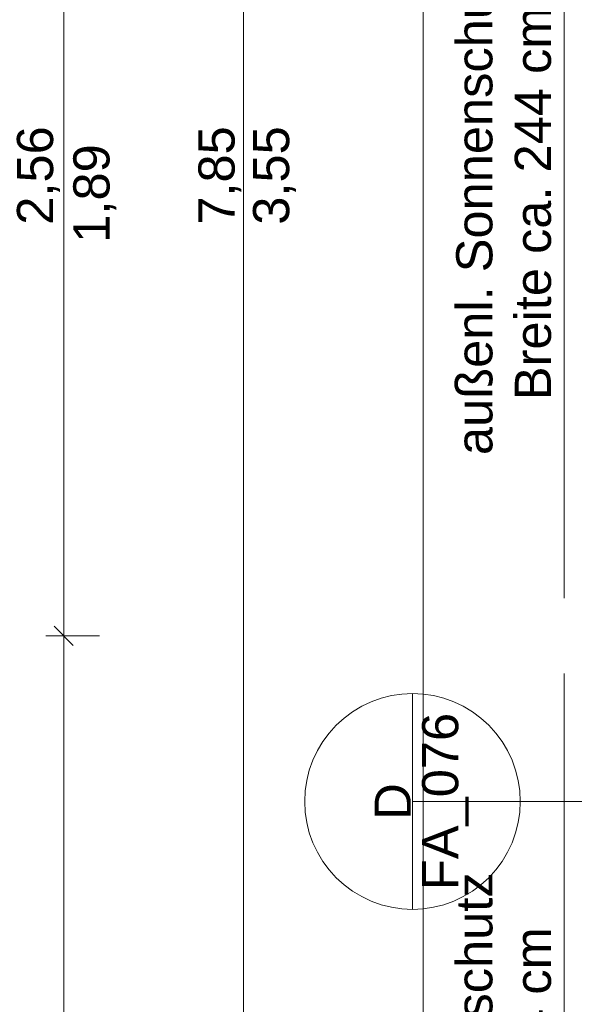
# Model space of a CAD drawing. Header units: metres. Extents: x -180 to 4, y -49 to 6.
# Tile 59 of 256: x -177.89 to -176.35, y -29.38 to -26.64. Entities that reach past the tile are written whole.
import ezdxf

# ---------------------------------------------------------------- set-up
doc = ezdxf.new("R2010")
doc.units = ezdxf.units.M
doc.header["$LTSCALE"] = 0.05
doc.header["$PDMODE"] = 1
doc.header["$PDSIZE"] = -2
doc.layers.get('0').update_dxf_attribs({"lineweight": 25})
doc.layers.add('30 -33 Aussenwände- 8 Sonnenschutz', color=7, linetype='Continuous', lineweight=9)
doc.layers.add('Keine', color=7, linetype='Continuous', lineweight=9)
doc.layers.add('70 -72 Beschriftung- 7 Detailverweise', color=7, linetype='Continuous', lineweight=9, true_color=0x00dd00)
doc.layers.add('70 -76 Bemaßung- 2 Allgemein', color=7, linetype='Continuous', lineweight=5, true_color=0x6666cc)
doc.styles.add('Arial', font='arial.ttf')
doc.dimstyles.new('k+k 1_50', dxfattribs={"dimtxt": 0.100689, "dimasz": 0.05302, "dimexe": 0.05, "dimexo": 0.15, "dimgap": 0.01, "dimtad": 1, "dimdec": 3, "dimtxsty": 'Arial', "dimblk": 'VW_SLASH', "dimblk1": 'VW_SLASH', "dimblk2": 'VW_SLASH', "dimcen": 0, "dimdle": 0.05, "dimadec": 3, "dimazin": 0, "dimtfac": 0.75, "dimtdec": 3, "dimtix": 1, "dimtmove": 0, "dimatfit": 0, "dimldrblk": 'VW_SLASH-1', "dimfxl": 0.125, "dimfxlon": 1, "dimfrac": 2, "dimtolj": 1, "dimarcsym": 0})
doc.dimstyles.new('k+k_klein', dxfattribs={"dimtxt": 0.100689, "dimasz": 0.05302, "dimexe": 0.05, "dimexo": 0.15, "dimgap": 0.005, "dimtad": 1, "dimdec": 3, "dimtxsty": 'Arial', "dimblk": 'VW_SLASH-2', "dimblk1": 'VW_SLASH-2', "dimblk2": 'VW_SLASH-2', "dimcen": 0, "dimdle": 0.025, "dimadec": 3, "dimazin": 0, "dimtfac": 0.75, "dimtdec": 3, "dimtix": 1, "dimtmove": 0, "dimatfit": 0, "dimldrblk": 'VW_FILLEDARROW', "dimfxl": 0.1, "dimfxlon": 1, "dimfrac": 2, "dimtolj": 1, "dimarcsym": 0})

# ---------------------------------------------------------------- blocks, each defined once
blk = doc.blocks.new('Gruppe-14393')
at = {"layer": '30 -33 Aussenwände- 8 Sonnenschutz', "color": 252, "true_color": 0x888888}
blk.add_line((-176.3758, -25.897), (-176.3758, -28.247), dxfattribs=at)
at = {"layer": '30 -33 Aussenwände- 8 Sonnenschutz', "insert": (-176.6758, -27.1495), "char_height": 0.100689, "width": 1.6, "attachment_point": 2, "rotation": 90, "line_spacing_factor": 0.970891, "style": 'Arial'}
blk.add_mtext('außenl. Sonnenschutz Breite ca. 244 cm', dxfattribs=at)
blk = doc.blocks.new('Gruppe-14394')
at = {"layer": '30 -33 Aussenwände- 8 Sonnenschutz', "color": 252, "true_color": 0x888888}
blk.add_line((-176.3758, -28.457), (-176.3758, -30.807), dxfattribs=at)
at = {"layer": '30 -33 Aussenwände- 8 Sonnenschutz', "insert": (-176.6758, -29.7095), "char_height": 0.100689, "width": 1.6, "attachment_point": 2, "rotation": 90, "line_spacing_factor": 0.970891, "style": 'Arial'}
blk.add_mtext('außenl. Sonnenschutz Breite ca. 244 cm', dxfattribs=at)
blk = doc.blocks.new('Gruppe-14411')
at = {"layer": '70 -72 Beschriftung- 7 Detailverweise'}
blk.add_line((-176.7975, -28.5125), (-176.7975, -29.1125), dxfattribs=at)
at = {"layer": '70 -72 Beschriftung- 7 Detailverweise', "flags": 128}
blk.add_lwpolyline([(-176.4975, -28.8125), (-176.4989, -28.8419), (-176.5032, -28.8711), (-176.5104, -28.8996), (-176.5203, -28.9273), (-176.5329, -28.9539), (-176.548, -28.9792), (-176.5656, -29.0028), (-176.5853, -29.0247), (-176.6072, -29.0444), (-176.6308, -29.062), (-176.6561, -29.0771), (-176.6827, -29.0897), (-176.7104, -29.0996), (-176.7389, -29.1068), (-176.7681, -29.1111), (-176.7975, -29.1125), (-176.8269, -29.1111), (-176.856, -29.1068), (-176.8846, -29.0996), (-176.9123, -29.0897), (-176.9389, -29.0771), (-176.9641, -29.062), (-176.9878, -29.0444), (-177.0096, -29.0247), (-177.0294, -29.0028), (-177.0469, -28.9792), (-177.062, -28.9539), (-177.0746, -28.9273), (-177.0846, -28.8996), (-177.0917, -28.8711), (-177.096, -28.8419), (-177.0975, -28.8125), (-177.096, -28.7831), (-177.0917, -28.754), (-177.0846, -28.7254), (-177.0746, -28.6977), (-177.062, -28.6711), (-177.0469, -28.6459), (-177.0294, -28.6222), (-177.0096, -28.6004), (-176.9878, -28.5806), (-176.9641, -28.5631), (-176.9389, -28.5479), (-176.9123, -28.5354), (-176.8846, -28.5254), (-176.856, -28.5183), (-176.8269, -28.514), (-176.7975, -28.5125), (-176.7681, -28.514), (-176.7389, -28.5183), (-176.7104, -28.5254), (-176.6827, -28.5354), (-176.6561, -28.5479), (-176.6308, -28.5631), (-176.6072, -28.5806), (-176.5853, -28.6004), (-176.5656, -28.6222), (-176.548, -28.6459), (-176.5329, -28.6711), (-176.5203, -28.6977), (-176.5104, -28.7254), (-176.5032, -28.754), (-176.4989, -28.7831)], close=True, dxfattribs=at)
at = {"layer": '70 -72 Beschriftung- 7 Detailverweise'}
blk.add_point((-176.7975, -28.8125), dxfattribs=at)
at = {"layer": '70 -72 Beschriftung- 7 Detailverweise', "rotation": 90, "line_spacing_factor": 0.96878, "style": 'Arial'}
for s, insert, char_height, attachment_point in [('FA_076', (-176.7708, -28.8125), 0.10069, 2), ('D', (-176.8021, -28.8125), 0.1007, 8)]:
    blk.add_mtext(s, dxfattribs=dict(at, insert=insert, char_height=char_height, attachment_point=attachment_point))
blk = doc.blocks.new('Gruppe-14412')
at = {"layer": '70 -72 Beschriftung- 7 Detailverweise', "transparency": 33554687}
for q in [(-176.7975, -28.8125), (-176.2159, -28.8125)]:
    blk.add_line((-176.3232, -28.8125), q, dxfattribs=at)
at = {"layer": '70 -72 Beschriftung- 7 Detailverweise', "color": 7, "transparency": 33554687}
blk.add_blockref('Gruppe-14411', (0, 0), dxfattribs=at)
blk = doc.blocks.new('_OG1_2D (2D)')
at = {"layer": '30 -33 Aussenwände- 8 Sonnenschutz', "color": 7}
for name in ['Gruppe-14393', 'Gruppe-14394']:
    blk.add_blockref(name, (0, 0), dxfattribs=at)
at = {"layer": '70 -72 Beschriftung- 7 Detailverweise'}
blk.add_blockref('Gruppe-14412', (0, 0), dxfattribs=at)
blk = doc.blocks.new('VW_SLASH')
at = {"color": 0, "linetype": 'ByBlock', "lineweight": -2, "transparency": 16777216}
blk.add_line((0.943, 0), (-1, 0), dxfattribs=at)
at = {"color": 0, "lineweight": 20, "transparency": 16777216, "flags": 128}
blk.add_lwpolyline([(0.5, 0.5), (-0.5, -0.5)], dxfattribs=at)
blk = doc.blocks.new('*D16285')
at = {"layer": '70 -76 Bemaßung- 2 Allgemein', "color": 0, "lineweight": -2}
for p, q in [((-176.643, -20.147), (-176.818, -20.147)), ((-176.768, -31.159), (-176.768, -20.2001)), ((-176.643, -31.212), (-176.818, -31.212))]:
    blk.add_line(p, q, dxfattribs=at)
at = {"layer": 'Defpoints', "color": 0}
for p in [(-176.768, -20.147), (-175.221, -20.147), (-175.101, -31.212)]:
    blk.add_point(p, dxfattribs=at)
at = {"layer": '70 -76 Bemaßung- 2 Allgemein', "color": 0, "lineweight": -2, "xscale": 0.05302001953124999, "yscale": 0.05302001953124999, "zscale": 0.05302001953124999}
for p, rotation in [((-176.768, -20.147), 90), ((-176.768, -31.212), 270)]:
    blk.add_blockref('VW_SLASH', p, dxfattribs=dict(at, rotation=rotation))
at = {"layer": '70 -76 Bemaßung- 2 Allgemein', "color": 0, "insert": (-176.8552, -25.6795), "char_height": 0.100689, "attachment_point": 5, "rotation": 90, "style": 'Arial'}
blk.add_mtext('\\A1;11,06\\S5^ ;', dxfattribs=at)
blk = doc.blocks.new('VW_SLASH-1')
at = {"color": 0, "linetype": 'ByBlock', "lineweight": -2, "transparency": 16777216}
blk.add_line((0.943, 0), (-1, 0), dxfattribs=at)
at = {"color": 0, "lineweight": 5, "transparency": 16777216, "flags": 128}
blk.add_lwpolyline([(0.5, 0.5), (-0.5, -0.5)], dxfattribs=at)
blk = doc.blocks.new('VW_SLASH-2')
at = {"color": 0, "linetype": 'ByBlock', "lineweight": -2, "transparency": 16777216}
blk.add_line((0.472, 0), (-1, 0), dxfattribs=at)
at = {"color": 0, "lineweight": 5, "transparency": 16777216, "flags": 128}
blk.add_lwpolyline([(0.5, 0.5), (-0.5, -0.5)], dxfattribs=at)
blk = doc.blocks.new('*D16991')
at = {"layer": '70 -76 Bemaßung- 2 Allgemein', "color": 0, "lineweight": -2}
for p, q in [((-177.668, -25.792), (-177.818, -25.792)), ((-177.768, -28.299), (-177.768, -25.8451)), ((-177.668, -28.352), (-177.818, -28.352))]:
    blk.add_line(p, q, dxfattribs=at)
at = {"layer": 'Defpoints', "color": 0}
for p in [(-177.768, -25.792), (-175.521, -25.792), (-175.521, -28.352)]:
    blk.add_point(p, dxfattribs=at)
at = {"layer": '70 -76 Bemaßung- 2 Allgemein', "color": 0, "lineweight": -2, "xscale": 0.05302001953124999, "yscale": 0.05302001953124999, "zscale": 0.05302001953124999}
for p, rotation in [((-177.768, -25.792), 90), ((-177.768, -28.352), 270)]:
    blk.add_blockref('VW_SLASH-2', p, dxfattribs=dict(at, rotation=rotation))
at = {"layer": '70 -76 Bemaßung- 2 Allgemein', "color": 0, "insert": (-177.8385, -27.072), "char_height": 0.10069, "attachment_point": 5, "rotation": 90, "style": 'Arial'}
blk.add_mtext('\\A1;2,56', dxfattribs=at)
blk = doc.blocks.new('VW_FILLEDARROW')
at = {"linetype": 'Continuous', "lineweight": 0, "transparency": 16777216}
blk.add_hatch(color=0, dxfattribs=at).paths.add_polyline_path([(-2.829, 0.758), (0, 0), (-2.829, -0.758)])
at = {"color": 0, "lineweight": 5, "transparency": 16777216, "flags": 128}
blk.add_lwpolyline([(-2.829, 0.758), (0, 0), (-2.829, -0.758)], close=True, dxfattribs=at)
blk = doc.blocks.new('*D16992')
at = {"layer": '70 -76 Bemaßung- 2 Allgemein', "color": 0, "lineweight": -2}
for p, q in [((-177.668, -28.352), (-177.818, -28.352)), ((-177.768, -30.859), (-177.768, -28.4051)), ((-177.668, -30.912), (-177.818, -30.912))]:
    blk.add_line(p, q, dxfattribs=at)
at = {"layer": 'Defpoints', "color": 0}
for p in [(-177.768, -28.352), (-175.521, -28.352), (-175.521, -30.912)]:
    blk.add_point(p, dxfattribs=at)
at = {"layer": '70 -76 Bemaßung- 2 Allgemein', "color": 0, "lineweight": -2, "xscale": 0.05302001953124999, "yscale": 0.05302001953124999, "zscale": 0.05302001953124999}
for p, rotation in [((-177.768, -28.352), 90), ((-177.768, -30.912), 270)]:
    blk.add_blockref('VW_SLASH-2', p, dxfattribs=dict(at, rotation=rotation))
at = {"layer": '70 -76 Bemaßung- 2 Allgemein', "color": 0, "insert": (-177.8385, -29.632), "char_height": 0.10069, "attachment_point": 5, "rotation": 90, "style": 'Arial'}
blk.add_mtext('\\A1;2,56', dxfattribs=at)
blk = doc.blocks.new('*D17016')
at = {"layer": '70 -76 Bemaßung- 2 Allgemein', "color": 0, "lineweight": -2}
for p, q in [((-177.168, -23.147), (-177.318, -23.147)), ((-177.268, -30.944), (-177.268, -23.2001)), ((-177.168, -30.997), (-177.318, -30.997))]:
    blk.add_line(p, q, dxfattribs=at)
at = {"layer": 'Defpoints', "color": 0}
for p in [(-177.268, -23.147), (-175.221, -23.147), (-175.621, -30.997)]:
    blk.add_point(p, dxfattribs=at)
at = {"layer": '70 -76 Bemaßung- 2 Allgemein', "color": 0, "lineweight": -2, "xscale": 0.05302001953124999, "yscale": 0.05302001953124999, "zscale": 0.05302001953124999}
for p, rotation in [((-177.268, -23.147), 90), ((-177.268, -30.997), 270)]:
    blk.add_blockref('VW_SLASH-2', p, dxfattribs=dict(at, rotation=rotation))
at = {"layer": '70 -76 Bemaßung- 2 Allgemein', "color": 0, "insert": (-177.3335, -27.072), "char_height": 0.10069, "attachment_point": 5, "rotation": 90, "style": 'Arial'}
blk.add_mtext('\\A1;7,85', dxfattribs=at)
blk = doc.blocks.new('Gruppe-15645')
at = {"layer": '70 -76 Bemaßung- 2 Allgemein', "insert": (-177.2413, -27.072), "char_height": 0.10069, "width": 0.455, "attachment_point": 2, "rotation": 90, "line_spacing_factor": 0.96878, "style": 'Arial'}
blk.add_mtext('3,55', dxfattribs=at)
blk = doc.blocks.new('Gruppe-15759')
at = {"layer": '70 -76 Bemaßung- 2 Allgemein', "insert": (-177.7413, -27.122), "char_height": 0.10069, "width": 0.455, "attachment_point": 2, "rotation": 90, "line_spacing_factor": 0.96878, "style": 'Arial'}
blk.add_mtext('1,89', dxfattribs=at)
blk = doc.blocks.new('Gruppe-15238')
at = {"layer": '70 -76 Bemaßung- 2 Allgemein'}
dim = blk.add_linear_dim(base=(-176.768, -20.147), p1=(-175.101, -31.212), p2=(-175.221, -20.147), angle=270, text='11,06\\S5^ ;', dimstyle='k+k 1_50', override={"dimtxt": 0.100689, "dimgap": 0.01, "dimpost": '<>', "dimtxsty": 'Arial', "dimtmove": 2}, dxfattribs=at)
dim.commit()
dim.dimension.update_dxf_attribs({"geometry": '*D16285', "text_midpoint": (-176.8552, -25.6795)})
blk = doc.blocks.new('Gruppe-15271')
at = {"layer": '70 -76 Bemaßung- 2 Allgemein'}
for base, p1, p2, picture, middle in [((-177.76799996, -25.79204198), (-175.52099996, -28.35204198), (-175.52099996, -25.79204198), '*D16991', (-177.8384635, -27.07204198)), ((-177.76799996, -28.35204198), (-175.52099996, -30.91204198), (-175.52099996, -28.35204198), '*D16992', (-177.8384635, -29.63204198))]:
    dim = blk.add_linear_dim(base=base, p1=p1, p2=p2, angle=270, text='2,56', dimstyle='k+k_klein', override={"dimtxt": 0.100689, "dimgap": 0.01, "dimdec": 8, "dimpost": '<>', "dimtxsty": 'Arial', "dimtmove": 2}, dxfattribs=at)
    dim.commit()
    dim.dimension.update_dxf_attribs({"geometry": picture, "text_midpoint": middle})
blk = doc.blocks.new('Gruppe-15272')
at = {"layer": '70 -76 Bemaßung- 2 Allgemein'}
dim = blk.add_linear_dim(base=(-177.26799996, -23.14704198), p1=(-175.62099996, -30.99704198), p2=(-175.22099996, -23.14704198), angle=270, text='7,85', dimstyle='k+k_klein', override={"dimtxt": 0.100689, "dimgap": 0.005, "dimdec": 8, "dimpost": '<>', "dimtxsty": 'Arial', "dimtmove": 2}, dxfattribs=at)
dim.commit()
dim.dimension.update_dxf_attribs({"geometry": '*D17016', "text_midpoint": (-177.3334635, -27.07204198)})
blk = doc.blocks.new('_OG1_2D Bemaßung_ Beschriftung (2D)')
at = {"layer": '70 -76 Bemaßung- 2 Allgemein'}
for name in ['Gruppe-15271', 'Gruppe-15238', 'Gruppe-15272']:
    blk.add_blockref(name, (0, 0), dxfattribs=at)
at = {"layer": '70 -76 Bemaßung- 2 Allgemein', "color": 7}
for name in ['Gruppe-15645', 'Gruppe-15759']:
    blk.add_blockref(name, (0, 0), dxfattribs=at)

msp = doc.modelspace()

# ---------------------------------------------------------------- block references
at = {"layer": 'Keine', "color": 1}
msp.add_blockref('_OG1_2D (2D)', (0, 0), dxfattribs=at)

# ---------------------------------------------------------------- next in the draw order: block references
msp.add_blockref('_OG1_2D Bemaßung_ Beschriftung (2D)', (0, 0), dxfattribs=at)

doc.saveas('drawing.dxf')
